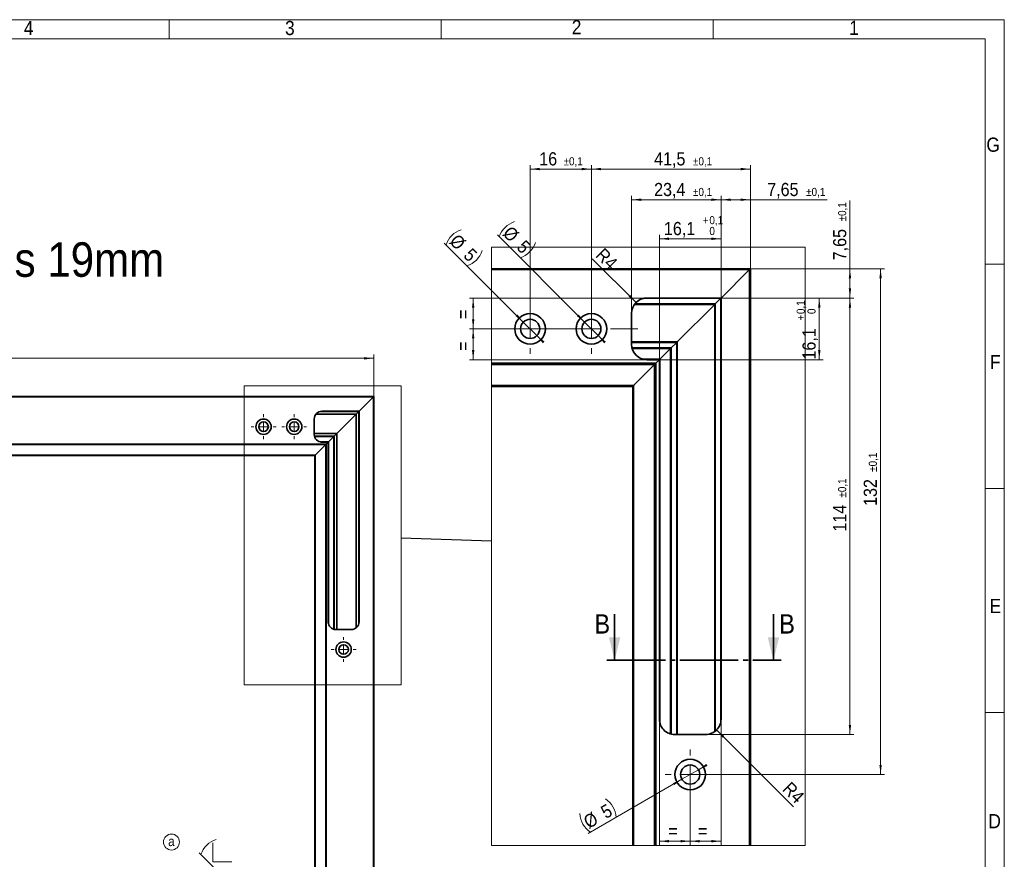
# Model space of a CAD drawing. Header units: millimetres. Extents: x 0 to 594, y 0 to 420.
# Tile 4 of 4: x 337 to 594, y 201 to 420. Entities that reach past the tile are written whole.
import ezdxf

# ---------------------------------------------------------------- set-up
doc = ezdxf.new("R2010")
doc.units = ezdxf.units.MM
doc.linetypes.add('SLD-Durchgehend', pattern=[0])
doc.linetypes.add('SLD-Punktstrich', pattern=[19.05, 15.24, -1.27, 1.27, -1.27])
doc.styles.add('SLDTEXTSTYLE1', font='GOTHIC.TTF', dxfattribs={"width": 0.913})
doc.styles.get("Standard").update_dxf_attribs({"font": 'GOTHIC.TTF'})
doc.dimstyles.new('SLDDIMSTYLE1', dxfattribs={"dimtxt": 3.439583, "dimasz": 2.5, "dimexe": 0, "dimexo": 0.0625, "dimgap": 0.859896, "dimtad": 1, "dimlfac": 2, "dimrnd": 1e-09, "dimzin": 12, "dimdsep": 46, "dimtxsty": 'SLDTEXTSTYLE1', "dimsah": 1, "dimcen": 0.09, "dimadec": 0, "dimazin": 3, "dimtfac": 1, "dimtofl": 0, "dimtmove": 0, "dimatfit": 3, "dimfxl": 1, "dimfrac": 2, "dimtolj": 1, "dimtzin": 12, "dimarcsym": 0})
doc.dimstyles.new('SLDDIMSTYLE12', dxfattribs={"dimtxt": 3.439583, "dimasz": 2.5, "dimexe": 0, "dimexo": 0.0625, "dimgap": 0.859896, "dimtad": 1, "dimdec": 1, "dimrnd": 1e-09, "dimzin": 12, "dimdsep": 46, "dimtxsty": 'SLDTEXTSTYLE1', "dimsah": 1, "dimcen": 0.09, "dimadec": 0, "dimazin": 3, "dimtol": 1, "dimtp": 0.1, "dimtm": 0.1, "dimtfac": 1, "dimtdec": 1, "dimtofl": 0, "dimtmove": 0, "dimatfit": 3, "dimfxl": 1, "dimfrac": 2, "dimtolj": 1, "dimarcsym": 0})
doc.dimstyles.new('SLDDIMSTYLE13', dxfattribs={"dimtxt": 3.439583, "dimasz": 2.5, "dimexe": 0, "dimexo": 0.0625, "dimgap": 0.859896, "dimtad": 1, "dimrnd": 1e-09, "dimzin": 12, "dimdsep": 46, "dimtxsty": 'SLDTEXTSTYLE1', "dimsah": 1, "dimcen": 0.09, "dimadec": 0, "dimazin": 3, "dimtol": 1, "dimtp": 0.1, "dimtm": 0.1, "dimtfac": 1, "dimtdec": 1, "dimtofl": 0, "dimtmove": 0, "dimatfit": 3, "dimfxl": 1, "dimfrac": 2, "dimtolj": 1, "dimarcsym": 0})
doc.dimstyles.new('SLDDIMSTYLE14', dxfattribs={"dimtxt": 3.439583, "dimasz": 2.5, "dimexe": 0, "dimexo": 0.0625, "dimgap": 0.859896, "dimtad": 1, "dimrnd": 1e-09, "dimzin": 12, "dimdsep": 46, "dimtxsty": 'SLDTEXTSTYLE1', "dimsah": 1, "dimcen": 0.09, "dimadec": 0, "dimazin": 3, "dimtfac": 1, "dimtofl": 0, "dimtmove": 0, "dimatfit": 3, "dimfxl": 1, "dimfrac": 2, "dimtolj": 1, "dimtzin": 12, "dimarcsym": 0})
doc.dimstyles.new('SLDDIMSTYLE15', dxfattribs={"dimtxt": 3.439583, "dimasz": 2.5, "dimexe": 0, "dimexo": 0.0625, "dimgap": 0.859896, "dimtad": 1, "dimdec": 1, "dimrnd": 1e-09, "dimzin": 12, "dimdsep": 46, "dimtxsty": 'SLDTEXTSTYLE1', "dimsah": 1, "dimcen": 0.09, "dimadec": 0, "dimazin": 3, "dimtol": 1, "dimtp": 0.1, "dimtfac": 1, "dimtdec": 1, "dimtofl": 0, "dimtmove": 0, "dimatfit": 3, "dimfxl": 1, "dimfrac": 2, "dimtolj": 1, "dimarcsym": 0})
doc.dimstyles.new('SLDDIMSTYLE16', dxfattribs={"dimtxt": 3.439583, "dimasz": 2.5, "dimexe": 0, "dimexo": 0.0625, "dimgap": 0.859896, "dimtad": 1, "dimdec": 0, "dimrnd": 1e-09, "dimzin": 12, "dimdsep": 46, "dimtxsty": 'SLDTEXTSTYLE1', "dimsah": 1, "dimcen": 0.09, "dimadec": 0, "dimazin": 3, "dimtol": 1, "dimtp": 0.1, "dimtm": 0.1, "dimtfac": 1, "dimtdec": 1, "dimtofl": 0, "dimtmove": 0, "dimatfit": 3, "dimfxl": 1, "dimfrac": 2, "dimtolj": 1, "dimarcsym": 0})
doc.dimstyles.new('SLDDIMSTYLE17', dxfattribs={"dimtxt": 3.439583, "dimasz": 2.5, "dimexe": 0, "dimexo": 0.0625, "dimgap": 0.859896, "dimtad": 1, "dimrnd": 1e-09, "dimzin": 12, "dimdsep": 46, "dimtxsty": 'SLDTEXTSTYLE1', "dimsah": 1, "dimcen": 0, "dimadec": 0, "dimazin": 3, "dimtfac": 1, "dimtofl": 0, "dimtmove": 0, "dimatfit": 3, "dimfxl": 1, "dimfrac": 2, "dimtolj": 1, "dimtzin": 12, "dimarcsym": 0})
doc.dimstyles.new('SLDDIMSTYLE18', dxfattribs={"dimtxt": 3.439583, "dimasz": 2.5, "dimexe": 0, "dimexo": 0.0625, "dimgap": 0.859896, "dimtad": 1, "dimrnd": 1e-09, "dimzin": 12, "dimdsep": 46, "dimtxsty": 'SLDTEXTSTYLE1', "dimsah": 1, "dimcen": 0, "dimadec": 0, "dimazin": 3, "dimtfac": 1, "dimtmove": 0, "dimatfit": 3, "dimfxl": 1, "dimfrac": 2, "dimtolj": 1, "dimtzin": 12, "dimarcsym": 0})
doc.dimstyles.new('SLDDIMSTYLE3', dxfattribs={"dimtxt": 3.439583, "dimasz": 2.5, "dimexe": 0, "dimexo": 0.0625, "dimgap": 0.859896, "dimtad": 1, "dimdec": 1, "dimlfac": 2, "dimrnd": 1e-09, "dimzin": 12, "dimdsep": 46, "dimtxsty": 'SLDTEXTSTYLE1', "dimsah": 1, "dimcen": 0, "dimadec": 0, "dimazin": 3, "dimtfac": 1, "dimtmove": 0, "dimatfit": 3, "dimfxl": 1, "dimfrac": 2, "dimtolj": 1, "dimtzin": 12, "dimarcsym": 0})
doc.dimstyles.new('SLDDIMSTYLE8', dxfattribs={"dimtxt": 0.18, "dimasz": 2.5, "dimexe": 0, "dimexo": 0.0625, "dimgap": 0, "dimtad": 0, "dimtih": 1, "dimtoh": 1, "dimdec": 0, "dimrnd": 1e-09, "dimzin": 0, "dimdsep": 46, "dimtxsty": 'STANDARD', "dimblk1": 'NONE', "dimblk2": 'NONE', "dimsah": 1, "dimcen": 0.09, "dimadec": 0, "dimazin": 0, "dimtfac": 2.5, "dimtdec": 0, "dimtofl": 0, "dimtmove": 0, "dimatfit": 3, "dimldrblk": 'NONE', "dimfxl": 1, "dimfrac": 2, "dimtolj": 1, "dimtzin": 0, "dimarcsym": 0})

# ---------------------------------------------------------------- blocks, each defined once
blk = doc.blocks.new('_D_6')
at = {"color": 150, "linetype": 'SLD-Durchgehend', "lineweight": 0}
for p, q in [((131.36, 321.64), (131.36, 332.63)), ((131.36, 331.63), (429.36, 331.63)), ((429.36, 321.64), (429.36, 332.63))]:
    blk.add_line(p, q, dxfattribs=at)
at = {"color": 150, "linetype": 'SLD-Durchgehend', "lineweight": 18}
for points in [[(131.36, 331.63), (133.86, 331.32), (133.86, 331.94)], [(429.36, 331.63), (426.86, 331.94), (426.86, 331.32)]]:
    blk.add_solid(points, dxfattribs=at)
at = {"color": 150, "linetype": 'SLD-Durchgehend', "lineweight": 18, "insert": (265.41, 336.03), "char_height": 3.44, "attachment_point": 1, "style": 'SLDTEXTSTYLE1'}
blk.add_mtext('FB', dxfattribs=at)
blk = doc.blocks.new('SW_SYMBOL_HOLE_SINK')
at = {"color": 0, "linetype": 'SLD-Durchgehend', "lineweight": 18}
for p, q in [((0, 875), (800, 75)), ((800, 75), (1600, 875))]:
    blk.add_line(p, q, dxfattribs=at)
blk = doc.blocks.new('_D_14')
at = {"color": 150, "linetype": 'SLD-Durchgehend', "lineweight": 0}
for p, q in [((420.49, 165.93), (383.81, 202.61)), ((420.49, 165.93), (422.93, 163.49)), ((422.93, 163.49), (424.7, 161.72))]:
    blk.add_line(p, q, dxfattribs=at)
at = {"color": 150, "linetype": 'SLD-Durchgehend', "lineweight": 18}
for centre, start, end in [((390.21, 200.16), 108.4349, 161.5651), ((404.72, 185.64), 288.4349, 341.5651)]:
    blk.add_arc(centre, 6.26, start, end, dxfattribs=at)
for points in [[(420.49, 165.93), (418.94, 167.92), (418.51, 167.48)], [(422.93, 163.49), (424.48, 161.5), (424.92, 161.94)]]:
    blk.add_solid(points, dxfattribs=at)
at = {"color": 150, "linetype": 'SLD-Durchgehend', "lineweight": 18, "xscale": 0.0043935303, "yscale": 0.0043935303, "zscale": 0.0043935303, "rotation": 315}
blk.add_blockref('SW_SYMBOL_HOLE_SINK', (384.61, 202.48), dxfattribs=at)
at = {"color": 150, "linetype": 'SLD-Durchgehend', "lineweight": 18, "char_height": 3.44, "attachment_point": 1, "rotation": 315, "style": 'SLDTEXTSTYLE1'}
for s, insert in [('%%c', (393.94, 198.68)), ('6,9', (397.62, 195)), (' / 9,9', (402.11, 190.51))]:
    blk.add_mtext(s, dxfattribs=dict(at, insert=insert))
blk = doc.blocks.new('SW_NOTE_0_18')
at = {"color": 0, "linetype": 'SLD-Durchgehend', "lineweight": 0}
blk.add_circle((1.14, 1.75), 2.09, dxfattribs=at)
at = {"color": 0, "linetype": 'Continuous', "lineweight": 0, "insert": (1.13, 3.19), "char_height": 2.5, "attachment_point": 2, "style": 'SLDTEXTSTYLE1'}
blk.add_mtext('a', dxfattribs=at)
blk = doc.blocks.new('SW_CENTERMARKSYMBOL_44')
at = {"color": 0, "linetype": 'SLD-Durchgehend', "lineweight": 18}
for p, q in [((0, 2.5), (0, 3.25)), ((-2.5, 0), (-3.25, 0)), ((0, 0), (-1.25, 0)), ((0, 0), (0, 1.25)), ((0, 0), (0, -1.25)), ((0, 0), (1.25, 0)), ((2.5, 0), (3.25, 0)), ((0, -2.5), (0, -3.25))]:
    blk.add_line(p, q, dxfattribs=at)
blk = doc.blocks.new('SW_CENTERMARKSYMBOL_45')
at = {"color": 0, "linetype": 'SLD-Durchgehend', "lineweight": 18}
for p, q in [((0, 2.5), (0, 3.25)), ((-2.5, 0), (-3.25, 0)), ((0, 0), (-1.25, 0)), ((0, 0), (0, 1.25)), ((0, 0), (0, -1.25)), ((0, 0), (1.25, 0)), ((2.5, 0), (3.25, 0)), ((0, -2.5), (0, -3.25))]:
    blk.add_line(p, q, dxfattribs=at)
blk = doc.blocks.new('SW_CENTERMARKSYMBOL_46')
at = {"color": 0, "linetype": 'SLD-Durchgehend', "lineweight": 18}
for p, q in [((0, 2.5), (0, 3.25)), ((-2.5, 0), (-3.25, 0)), ((0, 0), (-1.25, 0)), ((0, 0), (0, 1.25)), ((0, 0), (0, -1.25)), ((0, 0), (1.25, 0)), ((2.5, 0), (3.25, 0)), ((0, -2.5), (0, -3.25))]:
    blk.add_line(p, q, dxfattribs=at)
blk = doc.blocks.new('_None')
blk = doc.blocks.new('_D_20')
at = {"color": 150, "linetype": 'SLD-Durchgehend', "lineweight": 0}
for p, q in [((496.7, 343.37), (496.7, 374.02)), ((496.7, 373.02), (520.05, 373.02)), ((520.05, 347.37), (520.05, 374.02))]:
    blk.add_line(p, q, dxfattribs=at)
at = {"color": 150, "linetype": 'SLD-Durchgehend', "lineweight": 18}
for points in [[(496.7, 373.02), (499.2, 372.71), (499.2, 373.33)], [(520.05, 373.02), (517.55, 373.33), (517.55, 372.71)]]:
    blk.add_solid(points, dxfattribs=at)
at = {"color": 150, "linetype": 'SLD-Durchgehend', "lineweight": 18, "attachment_point": 1, "style": 'SLDTEXTSTYLE1'}
for s, insert, char_height in [('23,4', (502.57, 377.41), 3.44), ('±0,1', (512.73, 376.11), 2.117)]:
    blk.add_mtext(s, dxfattribs=dict(at, insert=insert, char_height=char_height))
blk = doc.blocks.new('_D_21')
at = {"color": 150, "linetype": 'SLD-Durchgehend', "lineweight": 0}
for p, q in [((486.2, 339.32), (486.2, 382.02)), ((527.7, 381.02), (486.2, 381.02)), ((527.7, 355.02), (527.7, 382.02))]:
    blk.add_line(p, q, dxfattribs=at)
at = {"color": 150, "linetype": 'SLD-Durchgehend', "lineweight": 18}
for points in [[(486.2, 381.02), (488.7, 380.71), (488.7, 381.33)], [(527.7, 381.02), (525.2, 381.33), (525.2, 380.71)]]:
    blk.add_solid(points, dxfattribs=at)
at = {"color": 150, "linetype": 'SLD-Durchgehend', "lineweight": 18, "attachment_point": 1, "style": 'SLDTEXTSTYLE1'}
for s, insert, char_height in [('41,5', (502.57, 385.41), 3.44), ('±0,1', (512.73, 384.11), 2.117)]:
    blk.add_mtext(s, dxfattribs=dict(at, insert=insert, char_height=char_height))
blk = doc.blocks.new('_D_22')
at = {"color": 150, "linetype": 'SLD-Durchgehend', "lineweight": 0}
for p, q in [((470.2, 339.32), (470.2, 382.02)), ((486.2, 381.02), (470.2, 381.02)), ((486.2, 339.32), (486.2, 382.02))]:
    blk.add_line(p, q, dxfattribs=at)
at = {"color": 150, "linetype": 'SLD-Durchgehend', "lineweight": 18}
for points in [[(470.2, 381.02), (472.7, 380.71), (472.7, 381.33)], [(486.2, 381.02), (483.7, 381.33), (483.7, 380.71)]]:
    blk.add_solid(points, dxfattribs=at)
at = {"color": 150, "linetype": 'SLD-Durchgehend', "lineweight": 18, "attachment_point": 1, "style": 'SLDTEXTSTYLE1'}
for s, insert, char_height in [('16', (472.59, 385.41), 3.44), ('±0,1', (478.94, 384.11), 2.117)]:
    blk.add_mtext(s, dxfattribs=dict(at, insert=insert, char_height=char_height))
blk = doc.blocks.new('_D_23')
at = {"color": 150, "linetype": 'SLD-Durchgehend', "lineweight": 0}
for p, q in [((500.7, 347.37), (454.34, 347.37)), ((455.34, 347.37), (455.34, 339.32)), ((486.2, 339.32), (454.34, 339.32))]:
    blk.add_line(p, q, dxfattribs=at)
at = {"color": 150, "linetype": 'SLD-Durchgehend', "lineweight": 18}
for points in [[(455.34, 347.37), (455.03, 344.87), (455.65, 344.87)], [(455.34, 339.32), (455.65, 341.82), (455.03, 341.82)]]:
    blk.add_solid(points, dxfattribs=at)
at = {"color": 150, "linetype": 'SLD-Durchgehend', "lineweight": 18, "insert": (450.95, 341.89), "char_height": 3.44, "attachment_point": 1, "rotation": 90, "style": 'SLDTEXTSTYLE1'}
blk.add_mtext('=', dxfattribs=at)
blk = doc.blocks.new('_D_24')
at = {"color": 150, "linetype": 'SLD-Durchgehend', "lineweight": 0}
for p, q in [((486.2, 339.32), (454.34, 339.32)), ((455.34, 331.27), (455.34, 339.32)), ((500.7, 331.27), (454.34, 331.27))]:
    blk.add_line(p, q, dxfattribs=at)
at = {"color": 150, "linetype": 'SLD-Durchgehend', "lineweight": 18}
for points in [[(455.34, 339.32), (455.03, 336.82), (455.65, 336.82)], [(455.34, 331.27), (455.65, 333.77), (455.03, 333.77)]]:
    blk.add_solid(points, dxfattribs=at)
at = {"color": 150, "linetype": 'SLD-Durchgehend', "lineweight": 18, "insert": (450.95, 333.6), "char_height": 3.44, "attachment_point": 1, "rotation": 90, "style": 'SLDTEXTSTYLE1'}
blk.add_mtext('=', dxfattribs=at)
blk = doc.blocks.new('_D_25')
at = {"color": 150, "linetype": 'SLD-Durchgehend', "lineweight": 0}
for p, q in [((553.7, 355.02), (553.7, 372.83)), ((527.7, 355.02), (554.7, 355.02)), ((553.7, 347.37), (553.7, 355.02)), ((520.05, 347.37), (554.7, 347.37))]:
    blk.add_line(p, q, dxfattribs=at)
at = {"color": 150, "linetype": 'SLD-Durchgehend', "lineweight": 18}
for points in [[(553.7, 355.02), (553.39, 352.52), (554.01, 352.52)], [(553.7, 347.37), (554.01, 349.87), (553.39, 349.87)]]:
    blk.add_solid(points, dxfattribs=at)
at = {"color": 150, "linetype": 'SLD-Durchgehend', "lineweight": 18, "attachment_point": 1, "rotation": 90, "style": 'SLDTEXTSTYLE1'}
for s, insert, char_height in [('±0,1', (550.61, 367.37), 2.117), ('7,65', (549.3, 357.21), 3.44)]:
    blk.add_mtext(s, dxfattribs=dict(at, insert=insert, char_height=char_height))
blk = doc.blocks.new('_D_26')
at = {"color": 150, "linetype": 'SLD-Durchgehend', "lineweight": 0}
for p, q in [((520.05, 347.37), (546.7, 347.37)), ((545.7, 347.37), (545.7, 331.27)), ((503.95, 331.27), (546.7, 331.27))]:
    blk.add_line(p, q, dxfattribs=at)
at = {"color": 150, "linetype": 'SLD-Durchgehend', "lineweight": 18}
for points in [[(545.7, 347.37), (545.39, 344.87), (546.01, 344.87)], [(545.7, 331.27), (546.01, 333.77), (545.39, 333.77)]]:
    blk.add_solid(points, dxfattribs=at)
at = {"color": 150, "linetype": 'SLD-Durchgehend', "lineweight": 18, "attachment_point": 1, "rotation": 90, "style": 'SLDTEXTSTYLE1'}
for s, insert, char_height in [('0,1', (539.78, 343.18), 2.117), ('0', (542.61, 343.18), 2.12), ('+', (539.78, 341.47), 2.12), ('16,1', (541.3, 331.31), 3.44)]:
    blk.add_mtext(s, dxfattribs=dict(at, insert=insert, char_height=char_height))
blk = doc.blocks.new('_D_27')
at = {"color": 150, "linetype": 'SLD-Durchgehend', "lineweight": 0}
for p, q in [((520.05, 347.37), (554.7, 347.37)), ((553.7, 347.37), (553.7, 233.47)), ((516.05, 233.47), (554.7, 233.47))]:
    blk.add_line(p, q, dxfattribs=at)
at = {"color": 150, "linetype": 'SLD-Durchgehend', "lineweight": 18}
for points in [[(553.7, 347.37), (553.39, 344.87), (554.01, 344.87)], [(553.7, 233.47), (554.01, 235.97), (553.39, 235.97)]]:
    blk.add_solid(points, dxfattribs=at)
at = {"color": 150, "linetype": 'SLD-Durchgehend', "lineweight": 18, "attachment_point": 1, "rotation": 90, "style": 'SLDTEXTSTYLE1'}
for s, insert, char_height in [('±0,1', (550.61, 295.29), 2.117), ('114', (549.3, 286.4), 3.44)]:
    blk.add_mtext(s, dxfattribs=dict(at, insert=insert, char_height=char_height))
blk = doc.blocks.new('_D_28')
at = {"color": 150, "linetype": 'SLD-Durchgehend', "lineweight": 0}
for p, q in [((527.7, 355.02), (562.7, 355.02)), ((561.7, 223.02), (561.7, 355.02)), ((512, 223.02), (562.7, 223.02))]:
    blk.add_line(p, q, dxfattribs=at)
at = {"color": 150, "linetype": 'SLD-Durchgehend', "lineweight": 18}
for points in [[(561.7, 355.02), (561.39, 352.52), (562.01, 352.52)], [(561.7, 223.02), (562.01, 225.52), (561.39, 225.52)]]:
    blk.add_solid(points, dxfattribs=at)
at = {"color": 150, "linetype": 'SLD-Durchgehend', "lineweight": 18, "attachment_point": 1, "rotation": 90, "style": 'SLDTEXTSTYLE1'}
for s, insert, char_height in [('±0,1', (558.61, 302.01), 2.117), ('132', (557.3, 293.11), 3.44)]:
    blk.add_mtext(s, dxfattribs=dict(at, insert=insert, char_height=char_height))
blk = doc.blocks.new('_D_29')
at = {"color": 150, "linetype": 'SLD-Durchgehend', "lineweight": 0}
for p, q in [((520.05, 347.37), (520.05, 374.02)), ((527.7, 373.02), (520.05, 373.02)), ((527.7, 355.02), (527.7, 374.02)), ((527.7, 373.02), (547.72, 373.02))]:
    blk.add_line(p, q, dxfattribs=at)
at = {"color": 150, "linetype": 'SLD-Durchgehend', "lineweight": 18}
for points in [[(520.05, 373.02), (522.55, 372.71), (522.55, 373.33)], [(527.7, 373.02), (525.2, 373.33), (525.2, 372.71)]]:
    blk.add_solid(points, dxfattribs=at)
at = {"color": 150, "linetype": 'SLD-Durchgehend', "lineweight": 18, "attachment_point": 1, "style": 'SLDTEXTSTYLE1'}
for s, insert, char_height in [('7,65', (532.1, 377.41), 3.44), ('±0,1', (542.26, 376.11), 2.117)]:
    blk.add_mtext(s, dxfattribs=dict(at, insert=insert, char_height=char_height))
blk = doc.blocks.new('_D_30')
at = {"color": 150, "linetype": 'SLD-Durchgehend', "lineweight": 0}
for p, q in [((503.95, 331.27), (503.95, 363.83)), ((520.05, 362.83), (503.95, 362.83)), ((520.05, 347.37), (520.05, 363.83))]:
    blk.add_line(p, q, dxfattribs=at)
at = {"color": 150, "linetype": 'SLD-Durchgehend', "lineweight": 18}
for points in [[(503.95, 362.83), (506.45, 362.52), (506.45, 363.14)], [(520.05, 362.83), (517.55, 363.14), (517.55, 362.52)]]:
    blk.add_solid(points, dxfattribs=at)
at = {"color": 150, "linetype": 'SLD-Durchgehend', "lineweight": 18, "attachment_point": 1, "style": 'SLDTEXTSTYLE1'}
for s, insert, char_height in [('+', (515.3, 368.75), 2.12), ('0,1', (517.01, 368.75), 2.117), ('16,1', (505.14, 367.22), 3.44), ('0', (517.01, 365.92), 2.12)]:
    blk.add_mtext(s, dxfattribs=dict(at, insert=insert, char_height=char_height))
blk = doc.blocks.new('_D_31')
at = {"color": 150, "linetype": 'SLD-Durchgehend', "lineweight": 0}
for p, q in [((503.95, 237.47), (503.95, 204.62)), ((512, 223.02), (512, 204.62)), ((503.95, 205.62), (512, 205.62))]:
    blk.add_line(p, q, dxfattribs=at)
at = {"color": 150, "linetype": 'SLD-Durchgehend', "lineweight": 18}
for points in [[(503.95, 205.62), (506.45, 205.31), (506.45, 205.93)], [(512, 205.62), (509.5, 205.93), (509.5, 205.31)]]:
    blk.add_solid(points, dxfattribs=at)
at = {"color": 150, "linetype": 'SLD-Durchgehend', "lineweight": 18, "insert": (506.28, 210.01), "char_height": 3.44, "attachment_point": 1, "style": 'SLDTEXTSTYLE1'}
blk.add_mtext('=', dxfattribs=at)
blk = doc.blocks.new('_D_32')
at = {"color": 150, "linetype": 'SLD-Durchgehend', "lineweight": 0}
for p, q in [((520.05, 237.47), (520.05, 204.62)), ((512, 223.02), (512, 204.62)), ((520.05, 205.62), (512, 205.62))]:
    blk.add_line(p, q, dxfattribs=at)
at = {"color": 150, "linetype": 'SLD-Durchgehend', "lineweight": 18}
for points in [[(512, 205.62), (514.5, 205.31), (514.5, 205.93)], [(520.05, 205.62), (517.55, 205.93), (517.55, 205.31)]]:
    blk.add_solid(points, dxfattribs=at)
at = {"color": 150, "linetype": 'SLD-Durchgehend', "lineweight": 18, "insert": (514.04, 210.01), "char_height": 3.44, "attachment_point": 1, "style": 'SLDTEXTSTYLE1'}
blk.add_mtext('=', dxfattribs=at)
blk = doc.blocks.new('_D_33')
at = {"color": 150, "linetype": 'SLD-Durchgehend', "lineweight": 0}
blk.add_line((518.88, 234.64), (538.96, 214.56), dxfattribs=at)
at = {"color": 150, "linetype": 'SLD-Durchgehend', "lineweight": 18}
blk.add_solid([(518.88, 234.64), (520.43, 232.65), (520.86, 233.09)], dxfattribs=at)
at = {"color": 150, "linetype": 'SLD-Durchgehend', "lineweight": 18, "insert": (538.29, 221.42), "char_height": 3.44, "attachment_point": 1, "rotation": 315, "style": 'SLDTEXTSTYLE1'}
blk.add_mtext('R4', dxfattribs=at)
blk = doc.blocks.new('_D_34')
at = {"color": 150, "linetype": 'SLD-Durchgehend', "lineweight": 0}
blk.add_line((497.87, 346.2), (486.44, 357.63), dxfattribs=at)
at = {"color": 150, "linetype": 'SLD-Durchgehend', "lineweight": 18}
blk.add_solid([(497.87, 346.2), (496.32, 348.18), (495.88, 347.74)], dxfattribs=at)
at = {"color": 150, "linetype": 'SLD-Durchgehend', "lineweight": 18, "insert": (489.52, 360.71), "char_height": 3.44, "attachment_point": 1, "rotation": 315, "style": 'SLDTEXTSTYLE1'}
blk.add_mtext('R4', dxfattribs=at)
blk = doc.blocks.new('_D_35')
at = {"color": 150, "linetype": 'SLD-Durchgehend', "lineweight": 0}
for p, q in [((509.83, 221.77), (514.16, 224.27)), ((514.16, 224.27), (516.33, 225.52)), ((509.83, 221.77), (485.37, 207.65))]:
    blk.add_line(p, q, dxfattribs=at)
at = {"color": 150, "linetype": 'SLD-Durchgehend', "lineweight": 18}
for centre, start, end in [((486.41, 211.45), 3.4349, 56.5651), ((489.41, 213.18), 183.4349, 236.5651)]:
    blk.add_arc(centre, 6.26, start, end, dxfattribs=at)
for points in [[(514.16, 224.27), (516.48, 225.25), (516.17, 225.79)], [(509.83, 221.77), (507.51, 220.79), (507.82, 220.25)]]:
    blk.add_solid(points, dxfattribs=at)
at = {"color": 150, "linetype": 'SLD-Durchgehend', "lineweight": 18, "char_height": 3.44, "attachment_point": 1, "rotation": 30, "style": 'SLDTEXTSTYLE1'}
for s, insert in [('%%c', (483.76, 211.76)), ('5', (488.26, 214.36))]:
    blk.add_mtext(s, dxfattribs=dict(at, insert=insert))
blk = doc.blocks.new('_D_36')
at = {"color": 150, "linetype": 'SLD-Durchgehend', "lineweight": 0}
for p, q in [((468.43, 341.08), (447.8, 361.72)), ((468.43, 341.08), (471.97, 337.55)), ((471.97, 337.55), (473.73, 335.78))]:
    blk.add_line(p, q, dxfattribs=at)
at = {"color": 150, "linetype": 'SLD-Durchgehend', "lineweight": 18}
for centre, start, end in [((454.19, 359.26), 108.4349, 161.5651), ((451.74, 361.71), 288.4349, 341.5651)]:
    blk.add_arc(centre, 6.26, start, end, dxfattribs=at)
for points in [[(468.43, 341.08), (466.88, 343.07), (466.44, 342.63)], [(471.97, 337.55), (473.51, 335.56), (473.95, 336)]]:
    blk.add_solid(points, dxfattribs=at)
at = {"color": 150, "linetype": 'SLD-Durchgehend', "lineweight": 18, "char_height": 3.44, "attachment_point": 1, "rotation": 315, "style": 'SLDTEXTSTYLE1'}
for s, insert in [('%%c', (451.35, 364.35)), ('5', (455.03, 360.67))]:
    blk.add_mtext(s, dxfattribs=dict(at, insert=insert))
blk = doc.blocks.new('_D_37')
at = {"color": 150, "linetype": 'SLD-Durchgehend', "lineweight": 0}
for p, q in [((484.43, 341.08), (461.7, 363.82)), ((484.43, 341.08), (487.97, 337.55)), ((487.97, 337.55), (489.73, 335.78))]:
    blk.add_line(p, q, dxfattribs=at)
at = {"color": 150, "linetype": 'SLD-Durchgehend', "lineweight": 18}
for centre, start, end in [((468.09, 361.36), 108.4349, 161.5651), ((465.64, 363.81), 288.4349, 341.5651)]:
    blk.add_arc(centre, 6.26, start, end, dxfattribs=at)
for points in [[(484.43, 341.08), (482.88, 343.07), (482.44, 342.63)], [(487.97, 337.55), (489.51, 335.56), (489.95, 336)]]:
    blk.add_solid(points, dxfattribs=at)
at = {"color": 150, "linetype": 'SLD-Durchgehend', "lineweight": 18, "char_height": 3.44, "attachment_point": 1, "rotation": 315, "style": 'SLDTEXTSTYLE1'}
for s, insert in [('%%c', (465.26, 366.44)), ('5', (468.93, 362.77))]:
    blk.add_mtext(s, dxfattribs=dict(at, insert=insert))
blk = doc.blocks.new('SW_CENTERMARKSYMBOL_54')
at = {"color": 0, "linetype": 'SLD-Durchgehend', "lineweight": 18}
for p, q in [((0, 5), (0, 6.5)), ((16, 5), (16, 6.5)), ((-5, 0), (-6.5, 0)), ((0, 0), (-2.5, 0)), ((0, 0), (0, 2.5)), ((0, 0), (0, -2.5)), ((0, 0), (2.5, 0)), ((5, 0), (11, 0)), ((16, 0), (13.5, 0)), ((16, 0), (16, 2.5)), ((16, 0), (16, -2.5)), ((16, 0), (18.5, 0)), ((21, 0), (28.12, 0)), ((0, -5), (0, -6.5)), ((16, -5), (16, -6.5)), ((41.8, -111.3), (41.8, -109.8)), ((41.8, -116.3), (41.8, -113.8)), ((36.8, -116.3), (35.3, -116.3)), ((41.8, -116.3), (39.3, -116.3)), ((41.8, -116.3), (41.8, -118.8)), ((41.8, -116.3), (44.3, -116.3)), ((46.8, -116.3), (48.3, -116.3)), ((41.8, -121.3), (41.8, -122.8))]:
    blk.add_line(p, q, dxfattribs=at)

msp = doc.modelspace()

# ---------------------------------------------------------------- linework, layer by layer
at = {"color": 7, "linetype": 'SLD-Durchgehend', "lineweight": 18}
for p, q in [((0.00002, 419.99993), (594.00002, 419.99993)), ((376.00002, 419.99993), (376.00002, 414.99993)), ((447.00002, 419.99993), (447.00002, 414.99993)), ((518.00002, 419.99993), (518.00002, 414.99993)), ((594.00002, 419.99993), (594.00002, -0.00007)), ((589.00002, 414.99993), (20.00002, 414.99993)), ((589.00002, 4.99993), (589.00002, 414.99993)), ((589.00002, 356.19993), (594.00002, 356.19993)), ((527.39842, 354.71712), (460.13367, 354.71712)), ((527.39842, 354.71712), (527.39842, 204.5324)), ((518.29843, 345.61712), (497.39124, 345.61712)), ((518.29843, 345.61712), (518.29843, 234.15993)), ((496.69842, 336.01712), (508.69845, 336.01712)), ((508.69845, 233.46712), (508.69845, 336.01712)), ((506.79843, 334.11712), (496.86731, 334.11712)), ((506.79843, 334.11712), (506.79843, 233.636)), ((460.13367, 330.41712), (503.09844, 330.41712)), ((502.59842, 329.91712), (460.13367, 329.91712)), ((499.30648, 331.51712), (504.19845, 331.51712)), ((502.59842, 329.91712), (502.59842, 204.5324)), ((503.09844, 204.5324), (503.09844, 330.41712)), ((504.19845, 236.07518), (504.19845, 331.51712)), ((395.58061, 324.43546), (436.50383, 324.43546)), ((395.58061, 324.43546), (395.58061, 246.3923)), ((436.50383, 324.43546), (436.50383, 246.3923)), ((460.13367, 324.61712), (497.29843, 324.61712)), ((497.29843, 204.5324), (497.29843, 324.61712)), ((429.21299, 321.48466), (131.513, 321.48466)), ((429.21299, 321.48466), (429.21299, 148.78466)), ((424.66299, 316.93466), (414.2094, 316.93466)), ((424.66299, 316.93466), (424.66299, 261.20607)), ((413.86299, 312.13466), (419.863, 312.13466)), ((418.91299, 311.18466), (413.94743, 311.18466)), ((418.91299, 311.18466), (418.91299, 260.9441)), ((419.863, 260.85966), (419.863, 312.13466)), ((143.66299, 309.33466), (417.063, 309.33466)), ((416.81299, 309.08466), (143.913, 309.08466)), ((415.16702, 309.88466), (417.613, 309.88466)), ((416.81299, 309.08466), (416.81299, 161.18466)), ((417.063, 160.93467), (417.063, 309.33466)), ((417.613, 262.16369), (417.613, 309.88466)), ((146.56299, 306.43466), (414.16299, 306.43466)), ((414.16299, 163.83466), (414.16299, 306.43466)), ((589.00002, 297.69993), (594.00002, 297.69993)), ((395.58061, 246.3923), (436.50383, 246.3923)), ((589.00002, 239.19993), (594.00002, 239.19993))]:
    msp.add_line(p, q, dxfattribs=at)
at = {"color": 7, "linetype": 'SLD-Durchgehend', "lineweight": 35}
for p, q in [((460.13367, 355.01712), (527.69844, 355.01712)), ((527.69844, 204.5324), (527.69844, 355.01712)), ((520.04842, 347.36713), (527.39842, 354.71712)), ((519.97165, 347.29033), (499.91839, 347.29033)), ((500.06796, 347.31712), (519.99845, 347.31712)), ((520.04842, 347.36713), (500.69843, 347.36713)), ((518.52523, 345.84392), (519.97165, 347.29033)), ((519.97165, 347.29033), (519.97165, 236.68708)), ((519.99845, 236.83665), (519.99845, 347.31712)), ((520.04842, 347.36713), (520.04842, 237.46712)), ((518.49844, 345.81712), (497.53655, 345.81712)), ((497.55751, 345.84392), (518.52523, 345.84392)), ((518.29843, 345.61712), (508.69845, 336.01712)), ((518.49844, 345.81712), (518.49844, 234.30524)), ((518.52523, 234.32618), (518.52523, 345.84392)), ((496.69842, 343.36712), (496.69842, 335.26712)), ((496.69842, 335.81712), (508.49844, 335.81712)), ((508.47165, 335.79033), (496.69842, 335.79033)), ((496.80643, 334.34391), (507.02523, 334.34391)), ((506.99843, 334.31712), (496.81289, 334.31712)), ((506.99843, 334.31712), (506.99843, 233.58157)), ((507.02523, 334.34391), (508.47165, 335.79033)), ((507.02523, 233.57512), (507.02523, 334.34391)), ((508.47165, 335.79033), (508.47165, 233.46712)), ((508.49844, 233.46712), (508.49844, 335.81712)), ((506.79843, 334.11712), (504.19845, 331.51712)), ((502.79842, 330.11713), (460.13367, 330.11713)), ((497.29843, 324.61712), (502.59842, 329.91712)), ((503.99844, 331.31712), (500.06796, 331.31712)), ((500.69843, 331.26712), (503.94843, 331.26712)), ((502.79842, 330.11713), (502.79842, 204.5324)), ((503.09844, 330.41712), (503.94843, 331.26712)), ((503.94843, 331.26712), (503.99844, 331.31712)), ((503.94843, 237.46712), (503.94843, 331.26712)), ((503.99844, 331.31712), (503.99844, 236.83665)), ((496.99844, 324.31712), (460.13367, 324.31712)), ((496.99844, 324.31712), (496.99844, 204.5324)), ((131.36299, 321.63466), (429.363, 321.63466)), ((425.53799, 317.80967), (429.21299, 321.48466)), ((429.363, 148.63467), (429.363, 321.63466)), ((424.76299, 317.03466), (414.28205, 317.03466)), ((414.29253, 317.04806), (424.77639, 317.04806)), ((425.4996, 317.77126), (415.47297, 317.77126)), ((415.54776, 317.78466), (425.513, 317.78466)), ((425.53799, 317.80967), (415.86299, 317.80967)), ((424.66299, 316.93466), (419.863, 312.13466)), ((424.76299, 317.03466), (424.76299, 261.27872)), ((424.77639, 317.04806), (425.4996, 317.77126)), ((424.77639, 261.28919), (424.77639, 317.04806)), ((425.4996, 317.77126), (425.4996, 262.46964)), ((425.513, 262.54442), (425.513, 317.78466)), ((425.53799, 317.80967), (425.53799, 262.85966)), ((413.86299, 315.80966), (413.86299, 311.75966)), ((413.86299, 312.03466), (419.763, 312.03466)), ((419.7496, 312.02126), (413.86299, 312.02126)), ((413.91699, 311.29806), (419.02639, 311.29806)), ((419.01299, 311.28466), (413.92022, 311.28466)), ((418.91299, 311.18466), (417.613, 309.88466)), ((419.01299, 311.28466), (419.01299, 260.91689)), ((419.02639, 311.29806), (419.7496, 312.02126)), ((419.02639, 260.91366), (419.02639, 311.29806)), ((419.7496, 312.02126), (419.7496, 260.85966)), ((419.763, 260.85966), (419.763, 312.03466)), ((416.91299, 309.18466), (143.813, 309.18466)), ((414.16299, 306.43466), (416.81299, 309.08466)), ((417.513, 309.78466), (415.54776, 309.78466)), ((415.86299, 309.75966), (417.48799, 309.75966)), ((416.91299, 309.18466), (416.91299, 161.08466)), ((417.063, 309.33466), (417.48799, 309.75966)), ((417.48799, 309.75966), (417.513, 309.78466)), ((417.48799, 262.85966), (417.48799, 309.75966)), ((417.513, 309.78466), (417.513, 262.54442)), ((414.013, 306.28466), (146.71299, 306.28466)), ((414.013, 306.28466), (414.013, 163.98467)), ((492.2663, 264.83743), (492.2663, 252.83743)), ((533.72735, 264.83743), (533.72735, 252.83743)), ((423.538, 260.85966), (419.488, 260.85966)), ((516.04845, 233.46712), (507.94844, 233.46712))]:
    msp.add_line(p, q, dxfattribs=at)
at = {"color": 7, "linetype": 'SLD-Punktstrich', "lineweight": 35}
msp.add_line((490.2663, 252.83743), (535.72735, 252.83743), dxfattribs=at)
at = {"color": 7, "linetype": 'SLD-Durchgehend', "lineweight": 18, "flags": 128}
msp.add_lwpolyline([(541.9801, 360.61871), (460.13367, 360.61871), (460.13367, 355.01712), (460.13367, 354.71712), (460.13367, 330.41712), (460.13367, 330.11713), (460.13367, 329.91712), (460.13367, 324.61712), (460.13367, 324.31712), (460.13367, 204.5324), (496.99844, 204.5324), (497.29843, 204.5324), (502.59842, 204.5324), (502.79842, 204.5324), (503.09844, 204.5324), (527.39842, 204.5324), (527.69844, 204.5324), (541.9801, 204.5324), (541.9801, 360.61871)], dxfattribs=at)
at = {"color": 7, "linetype": 'SLD-Durchgehend', "lineweight": 35, "flags": 128}
for points in [[(527.69844, 355.01712), (527.69266, 355.01136), (527.67558, 354.99429), (527.64787, 354.96657), (527.61056, 354.92926), (527.56511, 354.88379), (527.51325, 354.83192), (527.45695, 354.77564), (527.39842, 354.71712)], [(527.69844, 355.01712), (527.69388, 355.01257), (527.68035, 354.99903), (527.65824, 354.97693), (527.62826, 354.94693), (527.59127, 354.90996), (527.54845, 354.86712), (527.50103, 354.81973), (527.45052, 354.76922), (527.39842, 354.71712)], [(519.99845, 347.31712), (519.99541, 347.31408), (519.98638, 347.30506), (519.97165, 347.29033)], [(519.99845, 347.31712), (519.99541, 347.31408), (519.98638, 347.30506), (519.97165, 347.29033)], [(518.29843, 345.61712), (518.33744, 345.65615), (518.37496, 345.69365), (518.40954, 345.72824), (518.43984, 345.75855), (518.46473, 345.78342), (518.48321, 345.80189), (518.49459, 345.81328), (518.49844, 345.81712)], [(518.29843, 345.61712), (518.33744, 345.65615), (518.37496, 345.69365), (518.40954, 345.72824), (518.43984, 345.75855), (518.46473, 345.78342), (518.48321, 345.80189), (518.49459, 345.81328), (518.49844, 345.81712)], [(518.52523, 345.84392), (518.51051, 345.82918), (518.50148, 345.82016), (518.49844, 345.81712)], [(518.52523, 345.84392), (518.51051, 345.82918), (518.50148, 345.82016), (518.49844, 345.81712)], [(506.79843, 334.11712), (506.83744, 334.15615), (506.87496, 334.19367), (506.90953, 334.22824), (506.93984, 334.25855), (506.96473, 334.28342), (506.98321, 334.30189), (506.99459, 334.31328), (506.99843, 334.31712)], [(506.79843, 334.11712), (506.83744, 334.15615), (506.87496, 334.19367), (506.90953, 334.22824), (506.93984, 334.25855), (506.96473, 334.28342), (506.98321, 334.30189), (506.99459, 334.31328), (506.99843, 334.31712)], [(507.02523, 334.34391), (507.0105, 334.32918), (507.00147, 334.32016), (506.99843, 334.31712)], [(507.02523, 334.34391), (507.0105, 334.32918), (507.00147, 334.32016), (506.99843, 334.31712)], [(508.49844, 335.81712), (508.49541, 335.81408), (508.48637, 335.80506), (508.47165, 335.79033)], [(508.49844, 335.81712), (508.49541, 335.81408), (508.48637, 335.80506), (508.47165, 335.79033)], [(508.49844, 335.81712), (508.50229, 335.82096), (508.51364, 335.83235), (508.53215, 335.85082), (508.55701, 335.87569), (508.58732, 335.906), (508.62189, 335.94059), (508.65941, 335.97811), (508.69845, 336.01712)], [(508.49844, 335.81712), (508.50229, 335.82096), (508.51364, 335.83235), (508.53215, 335.85082), (508.55701, 335.87569), (508.58732, 335.906), (508.62189, 335.94059), (508.65941, 335.97811), (508.69845, 336.01712)], [(502.59842, 329.91712), (502.63746, 329.95613), (502.67498, 329.99365), (502.70955, 330.02824), (502.73986, 330.05855), (502.76472, 330.08342), (502.78322, 330.1019), (502.79458, 330.11328), (502.79842, 330.11713)], [(502.59842, 329.91712), (502.63317, 329.95186), (502.66685, 329.98553), (502.69844, 330.01712), (502.72699, 330.04567), (502.75163, 330.07034), (502.77163, 330.09033), (502.78638, 330.10506), (502.79538, 330.11409), (502.79842, 330.11713)], [(503.09844, 330.41712), (503.04635, 330.36502), (502.99583, 330.31452), (502.94845, 330.26712), (502.90559, 330.22428), (502.86861, 330.18731), (502.83863, 330.15731), (502.81651, 330.13522), (502.80298, 330.12169), (502.79842, 330.11713)], [(503.09844, 330.41712), (503.03991, 330.3586), (502.98361, 330.30232), (502.93176, 330.25045), (502.88631, 330.20498), (502.849, 330.16769), (502.82128, 330.13995), (502.8042, 330.12289), (502.79842, 330.11713)], [(503.99844, 331.31712), (504.00229, 331.32096), (504.01367, 331.33235), (504.03215, 331.35082), (504.057, 331.37571), (504.08731, 331.406), (504.12188, 331.44059), (504.15941, 331.47811), (504.19845, 331.51712)], [(503.99844, 331.31712), (504.00148, 331.32016), (504.01048, 331.32919), (504.02524, 331.34392), (504.04523, 331.36391), (504.06988, 331.38857), (504.09843, 331.41712), (504.13002, 331.44872), (504.1637, 331.4824), (504.19845, 331.51712)], [(497.29843, 324.61712), (497.2399, 324.55859), (497.18364, 324.50232), (497.13175, 324.45045), (497.0863, 324.40499), (497.04899, 324.36768), (497.02127, 324.33996), (497.0042, 324.32288), (496.99844, 324.31712)], [(497.29843, 324.61712), (497.24634, 324.56503), (497.19582, 324.51451), (497.14844, 324.46713), (497.10558, 324.42429), (497.06863, 324.3873), (497.03862, 324.35732), (497.01653, 324.33521), (497.003, 324.32168), (496.99844, 324.31712)], [(429.363, 321.63466), (429.36011, 321.63178), (429.35157, 321.62324), (429.33771, 321.60939), (429.31905, 321.59073), (429.29633, 321.568), (429.2704, 321.54206), (429.24225, 321.51392), (429.21299, 321.48466)], [(429.363, 321.63466), (429.36072, 321.63239), (429.35395, 321.62561), (429.3429, 321.61456), (429.32791, 321.59957), (429.30941, 321.58108), (429.288, 321.55966), (429.26429, 321.53597), (429.23903, 321.51071), (429.21299, 321.48466)], [(424.66299, 316.93466), (424.6825, 316.95417), (424.70126, 316.97293), (424.71854, 316.99022), (424.7337, 317.00537), (424.74614, 317.01781), (424.75538, 317.02705), (424.76107, 317.03274), (424.76299, 317.03466)], [(424.66299, 316.93466), (424.6825, 316.95417), (424.70126, 316.97293), (424.71854, 316.99022), (424.7337, 317.00537), (424.74614, 317.01781), (424.75538, 317.02705), (424.76107, 317.03274), (424.76299, 317.03466)], [(424.77639, 317.04806), (424.76903, 317.04069), (424.76451, 317.03618), (424.76299, 317.03466)], [(424.77639, 317.04806), (424.76903, 317.04069), (424.76451, 317.03618), (424.76299, 317.03466)], [(425.513, 317.78466), (425.51148, 317.78314), (425.50696, 317.77863), (425.4996, 317.77126)], [(425.513, 317.78466), (425.51148, 317.78314), (425.50696, 317.77863), (425.4996, 317.77126)], [(418.91299, 311.18466), (418.9325, 311.20417), (418.95126, 311.22293), (418.96854, 311.24022), (418.9837, 311.25537), (418.99614, 311.26781), (419.00538, 311.27705), (419.01107, 311.28274), (419.01299, 311.28466)], [(418.91299, 311.18466), (418.9325, 311.20417), (418.95126, 311.22293), (418.96854, 311.24022), (418.9837, 311.25537), (418.99614, 311.26781), (419.00538, 311.27705), (419.01107, 311.28274), (419.01299, 311.28466)], [(419.02639, 311.29806), (419.01903, 311.29069), (419.01451, 311.28618), (419.01299, 311.28466)], [(419.02639, 311.29806), (419.01903, 311.29069), (419.01451, 311.28618), (419.01299, 311.28466)], [(419.763, 312.03466), (419.76148, 312.03314), (419.75696, 312.02863), (419.7496, 312.02126)], [(419.763, 312.03466), (419.76148, 312.03314), (419.75696, 312.02863), (419.7496, 312.02126)], [(419.763, 312.03466), (419.76492, 312.03658), (419.7706, 312.04227), (419.77985, 312.05151), (419.79228, 312.06395), (419.80743, 312.0791), (419.82472, 312.0964), (419.84348, 312.11516), (419.863, 312.13466)], [(419.763, 312.03466), (419.76492, 312.03658), (419.7706, 312.04227), (419.77985, 312.05151), (419.79228, 312.06395), (419.80743, 312.0791), (419.82472, 312.0964), (419.84348, 312.11516), (419.863, 312.13466)], [(416.81299, 309.08466), (416.83251, 309.10417), (416.85127, 309.12293), (416.86855, 309.14022), (416.88371, 309.15538), (416.89613, 309.16781), (416.90539, 309.17705), (416.91107, 309.18274), (416.91299, 309.18466)], [(416.81299, 309.08466), (416.83036, 309.10203), (416.8472, 309.11887), (416.86299, 309.13466), (416.87727, 309.14894), (416.88959, 309.16127), (416.89959, 309.17127), (416.90697, 309.17863), (416.91147, 309.18314), (416.91299, 309.18466)], [(417.063, 309.33466), (417.03695, 309.30861), (417.01169, 309.28336), (416.988, 309.25966), (416.96657, 309.23824), (416.94808, 309.21976), (416.93309, 309.20476), (416.92203, 309.19371), (416.91527, 309.18694), (416.91299, 309.18466)], [(417.063, 309.33466), (417.03373, 309.3054), (417.00558, 309.27726), (416.97966, 309.25132), (416.95693, 309.22859), (416.93828, 309.20994), (416.92442, 309.19608), (416.91588, 309.18755), (416.91299, 309.18466)], [(417.513, 309.78466), (417.51492, 309.78658), (417.52061, 309.79227), (417.52985, 309.80151), (417.54228, 309.81396), (417.55743, 309.8291), (417.57472, 309.8464), (417.59348, 309.86516), (417.613, 309.88466)], [(417.513, 309.78466), (417.51452, 309.78618), (417.51902, 309.79069), (417.52639, 309.79806), (417.53639, 309.80805), (417.54872, 309.82039), (417.56299, 309.83466), (417.57879, 309.85046), (417.59562, 309.8673), (417.613, 309.88466)], [(414.16299, 306.43466), (414.13373, 306.4054), (414.10559, 306.37726), (414.07965, 306.35133), (414.05693, 306.3286), (414.03827, 306.30994), (414.02441, 306.29608), (414.01587, 306.28754), (414.013, 306.28466)], [(414.16299, 306.43466), (414.13695, 306.40862), (414.11169, 306.38336), (414.088, 306.35966), (414.06657, 306.33824), (414.04809, 306.31975), (414.03309, 306.30476), (414.02204, 306.2937), (414.01528, 306.28694), (414.013, 306.28466)]]:
    msp.add_lwpolyline(points, dxfattribs=at)
at = {"color": 7, "linetype": 'SLD-Durchgehend', "lineweight": 35}
for centre, radius in [((470.19843, 339.31712), 4), ((486.19843, 339.31712), 4), ((470.19843, 339.31713), 2.5), ((486.19842, 339.31713), 2.50001), ((400.61299, 313.78466), 2), ((400.61299, 313.78466), 1.25), ((408.61299, 313.78466), 2), ((408.61299, 313.78466), 1.25), ((421.51299, 255.63466), 2), ((421.51299, 255.63466), 1.25), ((511.99843, 223.01712), 4), ((511.99844, 223.01713), 2.5)]:
    msp.add_circle(centre, radius, dxfattribs=at)
for centre, radius, start, end in [((500.69845, 343.3671), 4.00003, 90.0003031, 179.9996969), ((478.99163, 388.34948), 58.01046, 314.9821626, 315.0519929), ((500.69845, 335.26715), 4.00003, 180.0005165, 269.9996969), ((415.86299, 315.80966), 2, 90, 180), ((405.00959, 338.30084), 29.00523, 314.9821626, 315.0519929), ((415.86299, 311.75966), 2, 180, 270), ((419.48799, 262.85966), 2, 180, 270), ((423.53799, 262.85966), 2, 270, 0), ((507.94841, 237.4671), 3.99998, 179.9996811, 270.0004256), ((516.04845, 237.4671), 3.99998, 270.0000012, 0.0003189)]:
    msp.add_arc(centre, radius, start, end, dxfattribs=at)
for points in [[(492.2663, 252.83743), (493.7663, 258.83743), (490.7663, 258.83743)], [(533.72735, 252.83743), (535.22735, 258.83743), (532.22735, 258.83743)]]:
    msp.add_solid(points, dxfattribs=at)

# ---------------------------------------------------------------- block references
at = {"color": 150, "linetype": 'SLD-Durchgehend', "lineweight": 18}
for name, p in [('SW_CENTERMARKSYMBOL_54', (470.19844, 339.31712)), ('SW_CENTERMARKSYMBOL_44', (400.61299, 313.78466)), ('SW_CENTERMARKSYMBOL_45', (408.61299, 313.78466)), ('SW_CENTERMARKSYMBOL_46', (421.51299, 255.63466))]:
    msp.add_blockref(name, p, dxfattribs=at)
at = {"color": 150, "linetype": 'Continuous', "lineweight": 0}
msp.add_blockref('SW_NOTE_0_18', (375.43532, 203.65549), dxfattribs=at)

# ---------------------------------------------------------------- texts
at = {"color": 7, "linetype": 'Continuous', "lineweight": 0, "char_height": 3.70417, "attachment_point": 1, "style": 'SLDTEXTSTYLE1'}
for s, insert in [('4', (338.01488, 419.67875)), ('3', (406.22241, 419.69204)), ('2', (481.07338, 419.88264)), ('1', (553.49778, 419.70951)), ('G', (589.32099, 389.23383)), ('F', (590.26907, 332.50688)), ('E', (590.17213, 268.85453)), ('D', (589.84702, 212.69649))]:
    msp.add_mtext(s, dxfattribs=dict(at, insert=insert))
at = {"color": 150, "linetype": 'Continuous', "lineweight": 0, "insert": (180.4912, 361.90887), "char_height": 9, "attachment_point": 1, "style": 'SLDTEXTSTYLE1'}
msp.add_mtext('Steckrahmen Fräsbild für Korpus 19mm', dxfattribs=at)
at = {"color": 7, "linetype": 'Continuous', "char_height": 5.02708, "attachment_point": 1, "style": 'SLDTEXTSTYLE1'}
for insert in [(486.98982, 264.83743), (535.23492, 264.83743)]:
    msp.add_mtext('B', dxfattribs=dict(at, insert=insert))

# ---------------------------------------------------------------- dimensions: what is measured, and where the dimension line sits
at = {"color": 150, "linetype": 'SLD-Durchgehend', "lineweight": 18}
for base, p1, p2, dimstyle, picture, middle in [((470.19843, 381.01712), (486.19843, 339.31712), (470.19843, 339.31712), 'SLDDIMSTYLE13', '_D_22', (478.49333, 381.01712)), ((486.19843, 381.01712), (527.69843, 355.01712), (486.19843, 339.31712), 'SLDDIMSTYLE12', '_D_21', (510.38116, 381.01712)), ((520.0484342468, 373.0171221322), (496.6984342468, 343.3671221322), (520.0484342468, 347.3671221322), 'SLDDIMSTYLE12', '_D_20', (510.3811600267, 373.0171221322)), ((520.04843, 373.01712), (527.69843, 355.01712), (520.04843, 347.36712), 'SLDDIMSTYLE13', '_D_29', (539.90737, 373.01712)), ((503.94843, 362.82987), (520.04843, 347.36712), (503.94843, 331.26712), 'SLDDIMSTYLE15', '_D_30', (513.02903, 362.82987)), ((429.36299, 331.63466), (131.36299, 321.63466), (429.36299, 321.63466), 'SLDDIMSTYLE1', '_D_6', (267.8334, 331.63466)), ((511.99843, 205.61752), (503.94843, 237.46712), (511.99843, 223.01712), 'SLDDIMSTYLE14', '_D_31', (507.67124, 205.61752)), ((511.99843, 205.61752), (520.04843, 237.46712), (511.99843, 223.01712), 'SLDDIMSTYLE14', '_D_32', (515.42899, 205.61752))]:
    dim = msp.add_linear_dim(base=base, p1=p1, p2=p2, dimstyle=dimstyle, dxfattribs=at)
    dim.commit()
    dim.dimension.update_dxf_attribs({"geometry": picture, "text_midpoint": middle, "dimtype": 160})
for base, p1, p2, dimstyle, picture, middle in [((553.69843, 355.01712), (520.04843, 347.36712), (527.69844, 355.01712), 'SLDDIMSTYLE13', '_D_25', (553.69843, 365.01712)), ((561.69843, 355.01712), (511.99843, 223.01712), (527.69844, 355.01712), 'SLDDIMSTYLE13', '_D_28', (561.69843, 300.28759)), ((455.34176, 339.31712), (500.69843, 347.36712), (486.19843, 339.31712), 'SLDDIMSTYLE14', '_D_23', (455.34176, 343.27704)), ((545.69843, 331.26712), (520.04843, 347.36712), (503.94843, 331.26712), 'SLDDIMSTYLE15', '_D_26', (545.69843, 339.20083)), ((553.69843, 233.46712), (520.04843, 347.36712), (516.04843, 233.46712), 'SLDDIMSTYLE16', '_D_27', (553.69843, 293.57717)), ((455.34176, 339.31712), (500.69843, 331.26712), (486.19843, 339.31712), 'SLDDIMSTYLE14', '_D_24', (455.34176, 334.98829))]:
    dim = msp.add_linear_dim(base=base, p1=p1, p2=p2, angle=90, dimstyle=dimstyle, dxfattribs=at)
    dim.commit()
    dim.dimension.update_dxf_attribs({"geometry": picture, "text_midpoint": middle, "dimtype": 160})
for p1, p2, text, dimstyle, picture, middle in [((468.43067, 341.08489), (471.9662, 337.54936), '(<>)', 'SLDDIMSTYLE18', '_D_36', (450.86963, 358.64595)), ((484.43067, 341.08489), (487.9662, 337.54936), '(<>)', 'SLDDIMSTYLE18', '_D_37', (464.78508, 360.73049)), ((509.83337, 221.76712), (514.1635, 224.26712), '(<>)', 'SLDDIMSTYLE18', '_D_35', (489.13503, 209.81693)), ((420.49323, 165.92942), (422.93275, 163.4899), '({\\fGDT;w}<> / 9,9)', 'SLDDIMSTYLE3', '_D_14', (395.39887, 191.0238))]:
    dim = msp.add_diameter_dim_2p(p1=p1, p2=p2, text=text, dimstyle=dimstyle, dxfattribs=at)
    dim.commit()
    dim.dimension.update_dxf_attribs({"geometry": picture, "text_midpoint": middle, "dimtype": 163})
for center, mpoint, picture, middle in [((500.69843, 343.36712), (497.87001, 346.19555), '_D_34', (488.17283, 355.89275)), ((516.04843, 237.46712), (518.87686, 234.6387), '_D_33', (537.16367, 216.3519))]:
    dim = msp.add_radius_dim(center=center, mpoint=mpoint, dimstyle='SLDDIMSTYLE17', dxfattribs=at)
    dim.commit()
    dim.dimension.update_dxf_attribs({"geometry": picture, "text_midpoint": middle, "dimtype": 164})

# ---------------------------------------------------------------- leaders
at = {"color": 7, "linetype": 'SLD-Durchgehend', "lineweight": 18, "has_arrowhead": 0}
msp.add_leader([(460.13367, 283.94183), (436.50383, 284.73074)], dimstyle='SLDDIMSTYLE8', dxfattribs=at)

doc.saveas('drawing.dxf')
